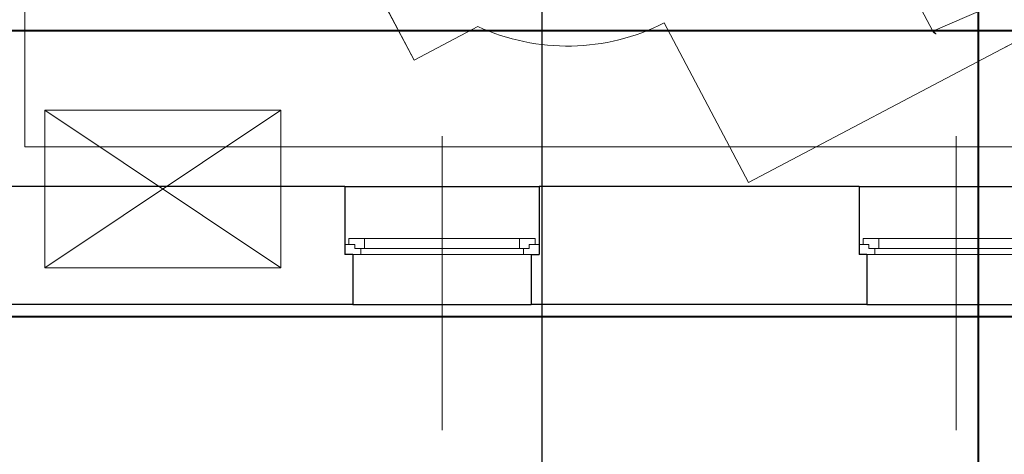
# Model space of a CAD drawing. Header units: millimetres. Extents: x 6612728327 to 6612744462, y 5733542327 to 5733552841.
# Tile 41 of 124: x 6612736024 to 6612736399, y 5733544072 to 5733544237. Entities that reach past the tile are written whole.
import ezdxf

# ---------------------------------------------------------------- set-up
doc = ezdxf.new("R2010")
doc.units = ezdxf.units.MM
doc.header["$MEASUREMENT"] = 0
for name, color, linetype in [('!!!!_SCIANY GRUBE', 7, 'Continuous'), ('_ATECHN-MEBLE', 7, 'Continuous'), ('_ATECHN-MEDYCZ.', 7, 'Continuous'), ('A_A-OPISY POM', 7, 'Continuous'), ('A_Stolarka_okna', 7, 'Continuous'), ('inw_STOLARKAOKIENNA', 7, 'Continuous'), ('inw_słupy STAL', 7, 'Continuous'), ('inw_WIDOK', 7, 'Continuous')]:
    doc.layers.add(name, color=color, linetype=linetype)

msp = doc.modelspace()

# ---------------------------------------------------------------- linework, layer by layer
at = {"layer": '!!!!_SCIANY GRUBE', "color": 7, "lineweight": 30}
for p, q in [((6612736147.516485, 5733544173.844682), (6612736010.516484, 5733544173.844682)), ((6612736147.516485, 5733544173.844682), (6612736147.516485, 5733544147.902629)), ((6612736219.516485, 5733544173.844682), (6612736221.516485, 5733544173.844682)), ((6612736343.516485, 5733544173.844682), (6612736221.516485, 5733544173.844682)), ((6612736221.516485, 5733544173.844682), (6612736221.516485, 5733544147.902629)), ((6612736343.516485, 5733544173.844682), (6612736343.516485, 5733544147.902629)), ((6612736150.516485, 5733544147.902629), (6612736147.516485, 5733544147.902629)), ((6612736150.516485, 5733544147.902629), (6612736150.516485, 5733544128.844682)), ((6612736218.516485, 5733544147.902629), (6612736218.516485, 5733544128.844682)), ((6612736218.516485, 5733544147.902629), (6612736221.516485, 5733544147.902629)), ((6612736346.516485, 5733544147.902629), (6612736343.516485, 5733544147.902629)), ((6612736346.516485, 5733544147.902629), (6612736346.516485, 5733544128.844682)), ((6612736150.516485, 5733544128.844682), (6612735965.516484, 5733544128.844682)), ((6612736346.516485, 5733544128.844682), (6612736218.516485, 5733544128.844682))]:
    msp.add_line(p, q, dxfattribs=at)
at = {"layer": '_ATECHN-MEBLE', "color": 7, "lineweight": 18}
for p, q in [((6612736173.835769, 5733544221.922073), (6612736089.260189, 5733544382.467447)), ((6612736494.24907, 5733544276.897272), (6612736397.774149, 5733544226.074118)), ((6612736198.208325, 5733544234.761578), (6612736173.835769, 5733544221.922073)), ((6612736301.299228, 5733544175.250963), (6612736269.220162, 5733544236.144965)), ((6612736397.774149, 5733544226.074118), (6612736301.299228, 5733544175.250963))]:
    msp.add_line(p, q, dxfattribs=at)
at = {"layer": '_ATECHN-MEBLE', "color": 7, "lineweight": 18, "flags": 128}
for points in [[(6612736025.516484, 5733544865.844683), (6612736552.516485, 5733544865.844683), (6612736552.516485, 5733544188.844682), (6612736025.516484, 5733544188.844682)], [(6612736033.132554, 5733544142.844682), (6612736123.132554, 5733544142.844682), (6612736123.132554, 5733544202.844682), (6612736033.132554, 5733544202.844682)]]:
    msp.add_lwpolyline(points, close=True, dxfattribs=at)
for points in [[(6612736107.051344, 5733544777.925919, -0.1590225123), (6612736176.950421, 5733544789.663687, -0.2531049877), (6612736251.557931, 5733544740.295979), (6612736346.728783, 5733544559.648767, -0.232067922), (6612736418.891846, 5733544556.123077), (6612736443.264233, 5733544568.962906), (6612736527.841944, 5733544408.418654), (6612736503.469558, 5733544395.578826, -0.2287950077), (6612736462.169862, 5733544337.795351), (6612736494.249736, 5733544276.901775), (6612736397.77549, 5733544226.07734), (6612736301.301243, 5733544175.252904), (6612736269.22137, 5733544236.14648, -0.2287950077), (6612736198.209551, 5733544234.762149), (6612736173.837164, 5733544221.92232), (6612736089.259452, 5733544382.466572), (6612736113.631839, 5733544395.3064, -0.232067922), (6612736151.533083, 5733544456.816025), (6612736056.366182, 5733544637.465319, -0.2531049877), (6612736057.842016, 5733544726.915154, -0.1590225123)], [(6612736406.890707, 5733544251.601574), (6612736395.051112, 5733544274.07533, 0.1542522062), (6612736394.932085, 5733544274.196091), (6612736359.697814, 5733544255.634018, 0.1542522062), (6612736359.730099, 5733544255.46756), (6612736371.569694, 5733544232.993804, 0.3026562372), (6612736375.30123, 5733544231.717235), (6612736405.83332, 5733544247.80211, 0.3026562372)]]:
    msp.add_lwpolyline(points, format="xyb", close=True, dxfattribs=at)
at = {"layer": '_ATECHN-MEBLE', "color": 7, "lineweight": 18}
msp.add_arc((6612736232.281771, 5733544308.984781), 81.67058, 245.34182993, 296.89054467, dxfattribs=at)
at = {"layer": '_ATECHN-MEDYCZ.', "color": 7, "lineweight": 18}
for p, q in [((6612736123.132554, 5733544202.844682), (6612736033.132554, 5733544142.844682)), ((6612736123.132554, 5733544142.844682), (6612736033.132554, 5733544202.844682))]:
    msp.add_line(p, q, dxfattribs=at)
at = {"layer": 'A_A-OPISY POM', "color": 7, "lineweight": 25, "flags": 128}
msp.add_lwpolyline([(6612736222.62879, 5733544002.461915), (6612736222.62879, 5733544340.901161)], dxfattribs=at)
at = {"layer": 'A_Stolarka_okna', "color": 7, "lineweight": 20}
for p, q in [((6612736184.516485, 5733544193.026764), (6612736184.516485, 5733544080.884551)), ((6612736380.516485, 5733544193.026764), (6612736380.516485, 5733544080.884551))]:
    msp.add_line(p, q, dxfattribs=at)
at = {"layer": 'inw_STOLARKAOKIENNA', "color": 7, "lineweight": 18}
for p, q in [((6612736155.016485, 5733544153.902629), (6612736214.016485, 5733544153.902629)), ((6612736351.016485, 5733544153.902629), (6612736410.016485, 5733544153.902629)), ((6612736155.016485, 5733544150.152629), (6612736214.016485, 5733544150.152629)), ((6612736351.016485, 5733544150.152629), (6612736410.016485, 5733544150.152629)), ((6612736153.516485, 5733544147.902629), (6612736215.516485, 5733544147.902629)), ((6612736349.516485, 5733544147.902629), (6612736411.516485, 5733544147.902629))]:
    msp.add_line(p, q, dxfattribs=at)
at = {"layer": 'inw_STOLARKAOKIENNA', "color": 7, "lineweight": 18, "flags": 128}
for points in [[(6612736149.016485, 5733544151.652629), (6612736151.266485, 5733544151.652629), (6612736151.266485, 5733544150.152629), (6612736155.016485, 5733544150.152629), (6612736155.016485, 5733544153.902629), (6612736149.016485, 5733544153.902629)], [(6612736220.016485, 5733544151.652629), (6612736217.766485, 5733544151.652629), (6612736217.766485, 5733544150.152629), (6612736214.016485, 5733544150.152629), (6612736214.016485, 5733544153.902629), (6612736220.016485, 5733544153.902629)], [(6612736345.016485, 5733544151.652629), (6612736347.266485, 5733544151.652629), (6612736347.266485, 5733544150.152629), (6612736351.016485, 5733544150.152629), (6612736351.016485, 5733544153.902629), (6612736345.016485, 5733544153.902629)], [(6612736147.516485, 5733544147.902629), (6612736153.516485, 5733544147.902629), (6612736153.516485, 5733544150.152629), (6612736151.266485, 5733544150.152629), (6612736151.266485, 5733544151.652629), (6612736147.516485, 5733544151.652629)], [(6612736221.516485, 5733544147.902629), (6612736215.516485, 5733544147.902629), (6612736215.516485, 5733544150.152629), (6612736217.766485, 5733544150.152629), (6612736217.766485, 5733544151.652629), (6612736221.516485, 5733544151.652629)], [(6612736343.516485, 5733544147.902629), (6612736349.516485, 5733544147.902629), (6612736349.516485, 5733544150.152629), (6612736347.266485, 5733544150.152629), (6612736347.266485, 5733544151.652629), (6612736343.516485, 5733544151.652629)]]:
    msp.add_lwpolyline(points, close=True, dxfattribs=at)
at = {"layer": 'inw_słupy STAL', "color": 7, "lineweight": 40}
for p, q in [((6612736388.917496, 5733544375.14598), (6612736388.917496, 5733543457.131468)), ((6612738193.618263, 5733544233.092226), (6612731668.194652, 5733544233.092226)), ((6612738193.618263, 5733544124.092226), (6612731668.194652, 5733544124.092226))]:
    msp.add_line(p, q, dxfattribs=at)
at = {"layer": 'inw_WIDOK', "color": 7, "lineweight": 30}
for p, q in [((6612736147.516485, 5733544173.844682), (6612736221.516485, 5733544173.844682)), ((6612736343.516485, 5733544173.844682), (6612736417.516485, 5733544173.844682)), ((6612736150.516485, 5733544128.844682), (6612736218.516485, 5733544128.844682)), ((6612736346.516485, 5733544128.844682), (6612736414.516485, 5733544128.844682))]:
    msp.add_line(p, q, dxfattribs=at)

doc.saveas('drawing.dxf')
